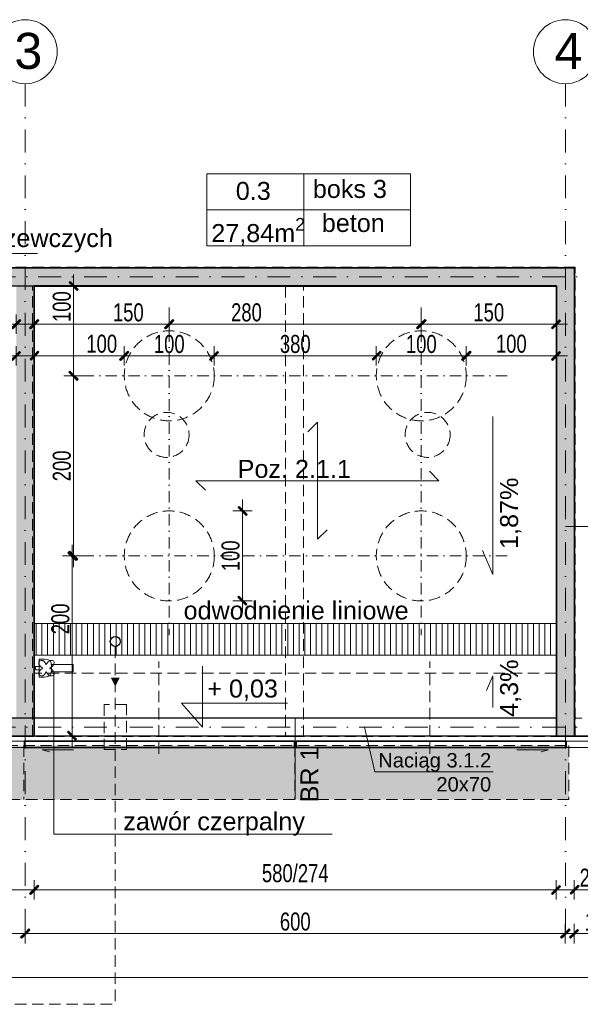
# Model space of a CAD drawing. Header units: millimetres. Extents: x 14041 to 23361, y -6349 to 12956.
# Tile 105 of 106: x 21332 to 21955, y 11111 to 12204. Entities that reach past the tile are written whole.
import ezdxf
from ezdxf.enums import TextEntityAlignment as Align

# ---------------------------------------------------------------- set-up
doc = ezdxf.new("R2010")
doc.units = ezdxf.units.MM
for name, pattern in [('DASHDOTX2', [50.8, 25.4, -12.7, 0, -12.7]), ('DASHED', [19.05, 12.7, -6.35]), ('KRESKOWA', [19.05, 12.7, -6.35])]:
    doc.linetypes.add(name, pattern=pattern)
for name, color, linetype, lineweight in [('__A-BUDYNEK', 7, 'Continuous', 35), ('A- osie', 2, 'DASHDOTX2', 5), ('A- teren', 7, 'Continuous', 35), ('A-odnośnik', 2, 'Continuous', 9), ('A-odwodnienie liniowe', 5, 'Continuous', 15), ('A-opisy', 7, 'Continuous', 18), ('A-powierzchnie', 2, 'Continuous', 30), ('A-przerywana', 4, 'KRESKOWA', 5), ('A-rzędne projektowane', 7, 'Continuous', 20), ('A-stolarka', 5, 'Continuous', 15), ('A-stolarka opis', 7, 'Continuous', 9), ('A-wyburzenia', 92, 'DASHED', 5), ('A-WYMIARY', 7, 'Continuous', 9), ('A-wypełnienie', 252, 'Continuous', 9), ('A-ściany projektowane', 5, 'Continuous', 35), ('IS_Odbiornik2', 150, 'Continuous', 5), ('S-kan-sanit', 34, 'Continuous', 70), ('S-kan-sanit-rura ochronna', 7, 'Continuous', 30)]:
    doc.layers.add(name, color=color, linetype=linetype, lineweight=lineweight)
doc.layers.add('A-RZUTNIA', color=252, linetype='Continuous', lineweight=5, plot=False)
doc.styles.add('OP.3', font='arial.ttf', dxfattribs={"height": 16})
doc.styles.get("Standard").update_dxf_attribs({"font": 'arial.ttf'})
doc.styles.add('WYMIARY', font='swisscl.ttf')
doc.dimstyles.new('G100', dxfattribs={"dimtxt": 20, "dimasz": 1.55, "dimexe": 1.25, "dimexo": 0.625, "dimgap": 3, "dimtad": 1, "dimdec": 1, "dimrnd": 0.5, "dimzin": 9, "dimtxsty": 'WYMIARY', "dimblk": 'W', "dimcen": 3, "dimse1": 1, "dimse2": 1, "dimclrd": 256, "dimclrt": 7, "dimadec": 0, "dimazin": 0, "dimtm": 1e-09, "dimtfac": 1, "dimtdec": 1, "dimtmove": 0, "dimatfit": 0, "dimldrblk": 'W', "dimfxl": 0, "dimlwd": 9, "dimarcsym": 0})

# ---------------------------------------------------------------- blocks, each defined once
blk = doc.blocks.new('W')
at = {"layer": 'A-WYMIARY'}
h = blk.add_hatch(color=256, dxfattribs=at)
h.paths.add_polyline_path([(0, 0.76), (0, 0), (0.65, 0), (2.98, 2.33), (2.27, 3.04)])
h.paths.add_polyline_path([(-0.56, 0.21), (-0.76, 0), (0, 0), (0, 0.76)])
h.paths.add_polyline_path([(0, -0.65), (0.15, -0.5), (0.65, 0), (0, 0)])
h.paths.add_polyline_path([(0, 0), (-0.76, 0), (-3.39, -2.62), (-2.68, -3.33), (0, -0.65)])
blk.add_hatch(color=256, dxfattribs=at).paths.add_polyline_path([(-0.76, 0), (-3.39, -2.62), (-2.68, -3.33), (0, -0.65), (0, 0)])
for p, q in [((-8, 0), (8, 0)), ((-0.56, 0.21), (-3.39, -2.62)), ((-0.56, 0.21), (2.27, 3.04)), ((0, -7), (0, 7)), ((0.15, -0.5), (2.98, 2.33)), ((2.27, 3.04), (2.98, 2.33)), ((-3.39, -2.62), (-2.68, -3.33)), ((0.15, -0.5), (-2.68, -3.33))]:
    blk.add_line(p, q, dxfattribs=at)
blk = doc.blocks.new('*D1173')
at = {"layer": 'A-WYMIARY', "lineweight": 9}
blk.add_line((21779.6, 11866.3), (21926.5, 11866.3), dxfattribs=at)
at = {"layer": 'Defpoints', "color": 0}
for p in [(21928, 11866.3), (21778, 11819.8), (21928, 11826.2)]:
    blk.add_point(p, dxfattribs=at)
at = {"layer": 'A-WYMIARY', "linetype": 'ByBlock', "lineweight": 9, "xscale": 1.55, "yscale": 1.55, "zscale": 1.55, "rotation": 180}
blk.add_blockref('W', (21778, 11866.3), dxfattribs=at)
at = {"layer": 'A-WYMIARY', "linetype": 'ByBlock', "lineweight": 9, "xscale": 1.55, "yscale": 1.55, "zscale": 1.55}
blk.add_blockref('W', (21928, 11866.3), dxfattribs=at)
at = {"layer": 'A-WYMIARY', "color": 7, "lineweight": 30, "ltscale": 2, "insert": (21853, 11879.3), "char_height": 20, "attachment_point": 5, "style": 'WYMIARY'}
blk.add_mtext('150', dxfattribs=at)
blk = doc.blocks.new('*D1174')
at = {"layer": 'A-WYMIARY', "lineweight": 9}
blk.add_line((21496.5, 11866.3), (21349.6, 11866.3), dxfattribs=at)
at = {"layer": 'Defpoints', "color": 0}
for p in [(21348, 11866.3), (21498, 11819.8), (21348, 11804.5)]:
    blk.add_point(p, dxfattribs=at)
at = {"layer": 'A-WYMIARY', "linetype": 'ByBlock', "lineweight": 9, "xscale": 1.55, "yscale": 1.55, "zscale": 1.55, "rotation": 180}
blk.add_blockref('W', (21348, 11866.3), dxfattribs=at)
at = {"layer": 'A-WYMIARY', "linetype": 'ByBlock', "lineweight": 9, "xscale": 1.55, "yscale": 1.55, "zscale": 1.55}
blk.add_blockref('W', (21498, 11866.3), dxfattribs=at)
at = {"layer": 'A-WYMIARY', "color": 7, "lineweight": 30, "ltscale": 2, "insert": (21452.5, 11879.3), "char_height": 20, "attachment_point": 5, "style": 'WYMIARY'}
blk.add_mtext('150', dxfattribs=at)
blk = doc.blocks.new('*D1175')
at = {"layer": 'A-WYMIARY', "lineweight": 9}
blk.add_line((21391.7, 11907.4), (21391.7, 11810.5), dxfattribs=at)
at = {"layer": 'Defpoints', "color": 0}
for p in [(21395.7, 11909), (21391.7, 11809), (21503.6, 11809)]:
    blk.add_point(p, dxfattribs=at)
at = {"layer": 'A-WYMIARY', "linetype": 'ByBlock', "lineweight": 9, "xscale": 1.55, "yscale": 1.55, "zscale": 1.55}
for p, rotation in [((21391.7, 11909), 90), ((21391.7, 11809), 270)]:
    blk.add_blockref('W', p, dxfattribs=dict(at, rotation=rotation))
at = {"layer": 'A-WYMIARY', "color": 7, "lineweight": 30, "ltscale": 2, "insert": (21378.7, 11885.8), "char_height": 20, "attachment_point": 5, "rotation": 90, "style": 'WYMIARY'}
blk.add_mtext('100', dxfattribs=at)
blk = doc.blocks.new('*D1176')
at = {"layer": 'A-WYMIARY', "lineweight": 9}
blk.add_line((21391.7, 11807.4), (21391.7, 11610.5), dxfattribs=at)
at = {"layer": 'Defpoints', "color": 0}
for p in [(21498, 11809), (21391.7, 11609), (21498, 11609)]:
    blk.add_point(p, dxfattribs=at)
at = {"layer": 'A-WYMIARY', "linetype": 'ByBlock', "lineweight": 9, "xscale": 1.55, "yscale": 1.55, "zscale": 1.55}
for p, rotation in [((21391.7, 11809), 90), ((21391.7, 11609), 270)]:
    blk.add_blockref('W', p, dxfattribs=dict(at, rotation=rotation))
at = {"layer": 'A-WYMIARY', "color": 7, "lineweight": 30, "ltscale": 2, "insert": (21378.7, 11709), "char_height": 20, "attachment_point": 5, "rotation": 90, "style": 'WYMIARY'}
blk.add_mtext('200', dxfattribs=at)
blk = doc.blocks.new('*D1177')
at = {"layer": 'A-WYMIARY', "lineweight": 9}
blk.add_line((21390.1, 11607.4), (21390.1, 11410.6), dxfattribs=at)
at = {"layer": 'Defpoints', "color": 0}
for p in [(21498, 11609), (21390.1, 11409.1), (21411.1, 11409.1)]:
    blk.add_point(p, dxfattribs=at)
at = {"layer": 'A-WYMIARY', "linetype": 'ByBlock', "lineweight": 9, "xscale": 1.55, "yscale": 1.55, "zscale": 1.55}
for p, rotation in [((21390.1, 11609), 90), ((21390.1, 11409.1), 270)]:
    blk.add_blockref('W', p, dxfattribs=dict(at, rotation=rotation))
at = {"layer": 'A-WYMIARY', "color": 7, "lineweight": 30, "ltscale": 2, "insert": (21377.1, 11539.1), "char_height": 20, "attachment_point": 5, "rotation": 90, "style": 'WYMIARY'}
blk.add_mtext('200', dxfattribs=at)
blk = doc.blocks.new('*D1178')
at = {"layer": 'A-WYMIARY', "lineweight": 9}
blk.add_line((21776.5, 11866.3), (21499.6, 11866.3), dxfattribs=at)
at = {"layer": 'Defpoints', "color": 0}
for p in [(21498, 11866.3), (21498, 11819.8), (21778, 11809)]:
    blk.add_point(p, dxfattribs=at)
at = {"layer": 'A-WYMIARY', "linetype": 'ByBlock', "lineweight": 9, "xscale": 1.55, "yscale": 1.55, "zscale": 1.55, "rotation": 180}
blk.add_blockref('W', (21498, 11866.3), dxfattribs=at)
at = {"layer": 'A-WYMIARY', "linetype": 'ByBlock', "lineweight": 9, "xscale": 1.55, "yscale": 1.55, "zscale": 1.55}
blk.add_blockref('W', (21778, 11866.3), dxfattribs=at)
at = {"layer": 'A-WYMIARY', "color": 7, "lineweight": 30, "ltscale": 2, "insert": (21583.8, 11879.3), "char_height": 20, "attachment_point": 5, "style": 'WYMIARY'}
blk.add_mtext('280', dxfattribs=at)
blk = doc.blocks.new('*D1180')
at = {"layer": 'A-WYMIARY', "lineweight": 9}
blk.add_line((21326.5, 11866.3), (21179.6, 11866.3), dxfattribs=at)
at = {"layer": 'Defpoints', "color": 0}
for p in [(21178, 11866.3), (21328, 11818.7), (21178, 11792.4)]:
    blk.add_point(p, dxfattribs=at)
at = {"layer": 'A-WYMIARY', "linetype": 'ByBlock', "lineweight": 9, "xscale": 1.55, "yscale": 1.55, "zscale": 1.55, "rotation": 180}
blk.add_blockref('W', (21178, 11866.3), dxfattribs=at)
at = {"layer": 'A-WYMIARY', "linetype": 'ByBlock', "lineweight": 9, "xscale": 1.55, "yscale": 1.55, "zscale": 1.55}
blk.add_blockref('W', (21328, 11866.3), dxfattribs=at)
at = {"layer": 'A-WYMIARY', "color": 7, "ltscale": 2, "insert": (21253, 11879.3), "char_height": 20, "attachment_point": 5, "style": 'WYMIARY'}
blk.add_mtext('150', dxfattribs=at)
blk = doc.blocks.new('*D1207')
at = {"layer": 'A-WYMIARY', "lineweight": 9}
blk.add_line((21729.6, 11831.2), (21826.5, 11831.2), dxfattribs=at)
at = {"layer": 'Defpoints', "color": 0}
for p in [(21828, 11831.2), (21728, 11809), (21828, 11809)]:
    blk.add_point(p, dxfattribs=at)
at = {"layer": 'A-WYMIARY', "linetype": 'ByBlock', "lineweight": 9, "xscale": 1.55, "yscale": 1.55, "zscale": 1.55, "rotation": 180}
blk.add_blockref('W', (21728, 11831.2), dxfattribs=at)
at = {"layer": 'A-WYMIARY', "linetype": 'ByBlock', "lineweight": 9, "xscale": 1.55, "yscale": 1.55, "zscale": 1.55}
blk.add_blockref('W', (21828, 11831.2), dxfattribs=at)
at = {"layer": 'A-WYMIARY', "color": 7, "ltscale": 2, "insert": (21778, 11844.2), "char_height": 20, "attachment_point": 5, "style": 'WYMIARY'}
blk.add_mtext('100', dxfattribs=at)
blk = doc.blocks.new('*D1208')
at = {"layer": 'A-WYMIARY', "lineweight": 9}
blk.add_line((21826.5, 11831.2), (21449.6, 11831.2), dxfattribs=at)
at = {"layer": 'Defpoints', "color": 0}
for p in [(21448, 11831.2), (21448, 11809), (21828, 11809)]:
    blk.add_point(p, dxfattribs=at)
at = {"layer": 'A-WYMIARY', "linetype": 'ByBlock', "lineweight": 9, "xscale": 1.55, "yscale": 1.55, "zscale": 1.55, "rotation": 180}
blk.add_blockref('W', (21448, 11831.2), dxfattribs=at)
at = {"layer": 'A-WYMIARY', "linetype": 'ByBlock', "lineweight": 9, "xscale": 1.55, "yscale": 1.55, "zscale": 1.55}
blk.add_blockref('W', (21828, 11831.2), dxfattribs=at)
at = {"layer": 'A-WYMIARY', "color": 7, "ltscale": 2, "insert": (21638, 11844.2), "char_height": 20, "attachment_point": 5, "style": 'WYMIARY'}
blk.add_mtext('380', dxfattribs=at)
blk = doc.blocks.new('*D1209')
at = {"layer": 'A-WYMIARY', "lineweight": 9}
blk.add_line((21449.6, 11831.2), (21546.5, 11831.2), dxfattribs=at)
at = {"layer": 'Defpoints', "color": 0}
for p in [(21548, 11831.2), (21448, 11809), (21548, 11809)]:
    blk.add_point(p, dxfattribs=at)
at = {"layer": 'A-WYMIARY', "linetype": 'ByBlock', "lineweight": 9, "xscale": 1.55, "yscale": 1.55, "zscale": 1.55, "rotation": 180}
blk.add_blockref('W', (21448, 11831.2), dxfattribs=at)
at = {"layer": 'A-WYMIARY', "linetype": 'ByBlock', "lineweight": 9, "xscale": 1.55, "yscale": 1.55, "zscale": 1.55}
blk.add_blockref('W', (21548, 11831.2), dxfattribs=at)
at = {"layer": 'A-WYMIARY', "color": 7, "ltscale": 2, "insert": (21498, 11844.2), "char_height": 20, "attachment_point": 5, "style": 'WYMIARY'}
blk.add_mtext('100', dxfattribs=at)
blk = doc.blocks.new('*D1246')
at = {"layer": 'A-WYMIARY', "lineweight": 9, "ltscale": 2}
blk.add_line((21926.5, 11238.3), (21349.6, 11238.3), dxfattribs=at)
at = {"layer": 'Defpoints', "color": 0}
for p in [(21348, 11409), (21928, 11409), (21348, 11238.3)]:
    blk.add_point(p, dxfattribs=at)
at = {"layer": 'A-WYMIARY', "linetype": 'ByBlock', "lineweight": 9, "xscale": 1.55, "yscale": 1.55, "zscale": 1.55, "rotation": 180}
blk.add_blockref('W', (21348, 11238.3), dxfattribs=at)
at = {"layer": 'A-WYMIARY', "linetype": 'ByBlock', "lineweight": 9, "xscale": 1.55, "yscale": 1.55, "zscale": 1.55}
blk.add_blockref('W', (21928, 11238.3), dxfattribs=at)
at = {"layer": 'A-WYMIARY', "color": 7, "ltscale": 2, "insert": (21638, 11256.6), "char_height": 20, "attachment_point": 5, "style": 'WYMIARY'}
blk.add_mtext('580/274', dxfattribs=at)
blk = doc.blocks.new('*D1247')
at = {"layer": 'A-WYMIARY', "lineweight": 9, "ltscale": 2}
blk.add_line((21346.5, 11238.3), (21149.6, 11238.3), dxfattribs=at)
at = {"layer": 'Defpoints', "color": 0}
for p in [(21148, 11409), (21348, 11409), (21148, 11238.3)]:
    blk.add_point(p, dxfattribs=at)
at = {"layer": 'A-WYMIARY', "linetype": 'ByBlock', "lineweight": 9, "xscale": 1.55, "yscale": 1.55, "zscale": 1.55, "rotation": 180}
blk.add_blockref('W', (21148, 11238.3), dxfattribs=at)
at = {"layer": 'A-WYMIARY', "linetype": 'ByBlock', "lineweight": 9, "xscale": 1.55, "yscale": 1.55, "zscale": 1.55}
blk.add_blockref('W', (21348, 11238.3), dxfattribs=at)
at = {"layer": 'A-WYMIARY', "color": 7, "ltscale": 2, "insert": (21248, 11251.3), "char_height": 20, "attachment_point": 5, "style": 'WYMIARY'}
blk.add_mtext('200', dxfattribs=at)
blk = doc.blocks.new('*D1252')
at = {"layer": 'A-WYMIARY', "lineweight": 9, "ltscale": 2}
blk.add_line((20739.6, 11189.6), (21336.5, 11189.6), dxfattribs=at)
at = {"layer": 'Defpoints', "color": 0}
for p in [(20738, 11409), (21338, 11409), (21338, 11189.6)]:
    blk.add_point(p, dxfattribs=at)
at = {"layer": 'A-WYMIARY', "linetype": 'ByBlock', "lineweight": 9, "xscale": 1.55, "yscale": 1.55, "zscale": 1.55, "rotation": 180}
blk.add_blockref('W', (20738, 11189.6), dxfattribs=at)
at = {"layer": 'A-WYMIARY', "linetype": 'ByBlock', "lineweight": 9, "xscale": 1.55, "yscale": 1.55, "zscale": 1.55}
blk.add_blockref('W', (21338, 11189.6), dxfattribs=at)
at = {"layer": 'A-WYMIARY', "color": 7, "ltscale": 2, "insert": (21038, 11202.9), "char_height": 20, "attachment_point": 5, "style": 'WYMIARY'}
blk.add_mtext('600', dxfattribs=at)
blk = doc.blocks.new('*D1253')
at = {"layer": 'A-WYMIARY', "lineweight": 9, "ltscale": 2}
blk.add_line((21339.6, 11189.6), (21936.5, 11189.6), dxfattribs=at)
at = {"layer": 'Defpoints', "color": 0}
for p in [(21338, 11409), (21938, 11409), (21938, 11189.6)]:
    blk.add_point(p, dxfattribs=at)
at = {"layer": 'A-WYMIARY', "linetype": 'ByBlock', "lineweight": 9, "xscale": 1.55, "yscale": 1.55, "zscale": 1.55, "rotation": 180}
blk.add_blockref('W', (21338, 11189.6), dxfattribs=at)
at = {"layer": 'A-WYMIARY', "linetype": 'ByBlock', "lineweight": 9, "xscale": 1.55, "yscale": 1.55, "zscale": 1.55}
blk.add_blockref('W', (21938, 11189.6), dxfattribs=at)
at = {"layer": 'A-WYMIARY', "color": 7, "ltscale": 2, "insert": (21638, 11202.9), "char_height": 20, "attachment_point": 5, "style": 'WYMIARY'}
blk.add_mtext('600', dxfattribs=at)
blk = doc.blocks.new('*D1254')
at = {"layer": 'A-WYMIARY', "lineweight": 9, "ltscale": 2}
for p, q in [((21939.6, 11189.6), (21946.5, 11189.6)), ((21948, 11189.6), (21985, 11189.6))]:
    blk.add_line(p, q, dxfattribs=at)
at = {"layer": 'Defpoints', "color": 0}
for p in [(21938, 11409), (21948, 11409), (21948, 11189.6)]:
    blk.add_point(p, dxfattribs=at)
at = {"layer": 'A-WYMIARY', "linetype": 'ByBlock', "lineweight": 9, "xscale": 1.55, "yscale": 1.55, "zscale": 1.55, "rotation": 180}
blk.add_blockref('W', (21938, 11189.6), dxfattribs=at)
at = {"layer": 'A-WYMIARY', "linetype": 'ByBlock', "lineweight": 9, "xscale": 1.55, "yscale": 1.55, "zscale": 1.55}
blk.add_blockref('W', (21948, 11189.6), dxfattribs=at)
at = {"layer": 'A-WYMIARY', "color": 7, "ltscale": 2, "insert": (21971, 11202.9), "char_height": 20, "attachment_point": 5, "style": 'WYMIARY'}
blk.add_mtext('10', dxfattribs=at)
blk = doc.blocks.new('*D1255')
at = {"layer": 'A-WYMIARY', "lineweight": 9}
blk.add_line((22271.5, 11140.9), (19629.6, 11140.9), dxfattribs=at)
at = {"layer": 'Defpoints', "color": 0}
for p in [(19628, 11409), (22273, 11409.5), (19628, 11140.9)]:
    blk.add_point(p, dxfattribs=at)
at = {"layer": 'A-WYMIARY', "linetype": 'ByBlock', "lineweight": 9, "xscale": 1.55, "yscale": 1.55, "zscale": 1.55, "rotation": 180}
blk.add_blockref('W', (19628, 11140.9), dxfattribs=at)
at = {"layer": 'A-WYMIARY', "linetype": 'ByBlock', "lineweight": 9, "xscale": 1.55, "yscale": 1.55, "zscale": 1.55}
blk.add_blockref('W', (22273, 11140.9), dxfattribs=at)
at = {"layer": 'A-WYMIARY', "color": 7, "ltscale": 2, "insert": (20950.5, 11153.9), "char_height": 20, "attachment_point": 5, "style": 'WYMIARY'}
blk.add_mtext('2645', dxfattribs=at)
blk = doc.blocks.new('*D1323')
at = {"layer": 'A-RZUTNIA', "lineweight": 9, "ltscale": 2}
blk.add_line((21949.6, 11238.3), (22221.5, 11238.3), dxfattribs=at)
at = {"layer": 'Defpoints', "color": 0}
for p in [(22223, 11427.6), (21948, 11409), (22223, 11238.3)]:
    blk.add_point(p, dxfattribs=at)
at = {"layer": 'A-RZUTNIA', "linetype": 'ByBlock', "lineweight": 9, "xscale": 1.55, "yscale": 1.55, "zscale": 1.55, "rotation": 180}
blk.add_blockref('W', (21948, 11238.3), dxfattribs=at)
at = {"layer": 'A-RZUTNIA', "linetype": 'ByBlock', "lineweight": 9, "xscale": 1.55, "yscale": 1.55, "zscale": 1.55}
blk.add_blockref('W', (22223, 11238.3), dxfattribs=at)
at = {"layer": 'A-RZUTNIA', "color": 7, "ltscale": 2, "insert": (22085.5, 11251.6), "char_height": 20, "attachment_point": 5, "style": 'WYMIARY'}
blk.add_mtext('275', dxfattribs=at)
blk = doc.blocks.new('*D1352')
at = {"layer": 'A-WYMIARY', "lineweight": 9, "ltscale": 2}
blk.add_line((21229.6, 11831.2), (21326.5, 11831.2), dxfattribs=at)
at = {"layer": 'Defpoints', "color": 0}
for p in [(21228, 11842.1), (21328, 11842.1), (21328, 11831.2)]:
    blk.add_point(p, dxfattribs=at)
at = {"layer": 'A-WYMIARY', "linetype": 'ByBlock', "lineweight": 9, "xscale": 1.55, "yscale": 1.55, "zscale": 1.55, "rotation": 180}
blk.add_blockref('W', (21228, 11831.2), dxfattribs=at)
at = {"layer": 'A-WYMIARY', "linetype": 'ByBlock', "lineweight": 9, "xscale": 1.55, "yscale": 1.55, "zscale": 1.55}
blk.add_blockref('W', (21328, 11831.2), dxfattribs=at)
at = {"layer": 'A-WYMIARY', "color": 7, "ltscale": 2, "insert": (21278, 11844.5), "char_height": 20, "attachment_point": 5, "style": 'WYMIARY'}
blk.add_mtext('100', dxfattribs=at)
blk = doc.blocks.new('*D1353')
at = {"layer": 'A-WYMIARY', "lineweight": 9, "ltscale": 2}
for p, q in [((21328, 11866.3), (21297.6, 11866.3)), ((21329.6, 11866.3), (21346.5, 11866.3))]:
    blk.add_line(p, q, dxfattribs=at)
at = {"layer": 'Defpoints', "color": 0}
for p in [(21348, 11944), (21328, 11877.1), (21348, 11866.3)]:
    blk.add_point(p, dxfattribs=at)
at = {"layer": 'A-WYMIARY', "linetype": 'ByBlock', "lineweight": 9, "xscale": 1.55, "yscale": 1.55, "zscale": 1.55, "rotation": 180}
blk.add_blockref('W', (21328, 11866.3), dxfattribs=at)
at = {"layer": 'A-WYMIARY', "linetype": 'ByBlock', "lineweight": 9, "xscale": 1.55, "yscale": 1.55, "zscale": 1.55}
blk.add_blockref('W', (21348, 11866.3), dxfattribs=at)
at = {"layer": 'A-WYMIARY', "color": 7, "ltscale": 2, "insert": (21311.8, 11879.5), "char_height": 20, "attachment_point": 5, "style": 'WYMIARY'}
blk.add_mtext('20', dxfattribs=at)
blk = doc.blocks.new('*D1354')
at = {"layer": 'A-WYMIARY', "lineweight": 9, "ltscale": 2}
blk.add_line((21349.6, 11831.2), (21446.5, 11831.2), dxfattribs=at)
at = {"layer": 'Defpoints', "color": 0}
for p in [(21348, 11909), (21448, 11842.1), (21448, 11831.2)]:
    blk.add_point(p, dxfattribs=at)
at = {"layer": 'A-WYMIARY', "linetype": 'ByBlock', "lineweight": 9, "xscale": 1.55, "yscale": 1.55, "zscale": 1.55, "rotation": 180}
blk.add_blockref('W', (21348, 11831.2), dxfattribs=at)
at = {"layer": 'A-WYMIARY', "linetype": 'ByBlock', "lineweight": 9, "xscale": 1.55, "yscale": 1.55, "zscale": 1.55}
blk.add_blockref('W', (21448, 11831.2), dxfattribs=at)
at = {"layer": 'A-WYMIARY', "color": 7, "ltscale": 2, "insert": (21423, 11844.5), "char_height": 20, "attachment_point": 5, "style": 'WYMIARY'}
blk.add_mtext('100', dxfattribs=at)
blk = doc.blocks.new('*D1355')
at = {"layer": 'A-WYMIARY', "lineweight": 9, "ltscale": 2}
blk.add_line((21829.6, 11831.2), (21926.5, 11831.2), dxfattribs=at)
at = {"layer": 'Defpoints', "color": 0}
for p in [(21828, 11842.1), (21928, 11842.1), (21928, 11831.2)]:
    blk.add_point(p, dxfattribs=at)
at = {"layer": 'A-WYMIARY', "linetype": 'ByBlock', "lineweight": 9, "xscale": 1.55, "yscale": 1.55, "zscale": 1.55, "rotation": 180}
blk.add_blockref('W', (21828, 11831.2), dxfattribs=at)
at = {"layer": 'A-WYMIARY', "linetype": 'ByBlock', "lineweight": 9, "xscale": 1.55, "yscale": 1.55, "zscale": 1.55}
blk.add_blockref('W', (21928, 11831.2), dxfattribs=at)
at = {"layer": 'A-WYMIARY', "color": 7, "ltscale": 2, "insert": (21878, 11844.5), "char_height": 20, "attachment_point": 5, "style": 'WYMIARY'}
blk.add_mtext('100', dxfattribs=at)
blk = doc.blocks.new('*D1422')
at = {"layer": 'A-WYMIARY', "lineweight": 9}
blk.add_line((21579.4, 11657.6), (21579.4, 11560.7), dxfattribs=at)
at = {"layer": 'Defpoints', "color": 0}
for p in [(21498, 11659.1), (21498, 11559.1), (21579.4, 11559.1)]:
    blk.add_point(p, dxfattribs=at)
at = {"layer": 'A-WYMIARY', "linetype": 'ByBlock', "lineweight": 9, "xscale": 1.55, "yscale": 1.55, "zscale": 1.55}
for p, rotation in [((21579.4, 11659.1), 90), ((21579.4, 11559.1), 270)]:
    blk.add_blockref('W', p, dxfattribs=dict(at, rotation=rotation))
at = {"layer": 'A-WYMIARY', "color": 7, "ltscale": 2, "insert": (21566.2, 11609.1), "char_height": 20, "attachment_point": 5, "rotation": 90, "style": 'WYMIARY'}
blk.add_mtext('100', dxfattribs=at)
blk = doc.blocks.new('4_TypRysWodKan_ZaworCzerpalnyZeZlaczkaZ_088394a1-a405-4821-b31a-426c5eedcb47_Normal')
at = {"layer": 'IS_Odbiornik2', "lineweight": -2}
for points in [[(-0.005, 0.04), (-0.005, 0.05), (0.005, 0.05), (0.005, 0.04)], [(-0.01, -0.055), (0.01, -0.055), (0.01, 0.005), (-0.01, 0.005)]]:
    blk.add_lwpolyline(points, close=True, dxfattribs=at)
for points, knots in [([(-0.025, 0.025), (-0.025, 0.035), (-0.025, 0.04), (-0.025, 0.04), (0.01, 0.04), (-0.01, 0.04), (0.025, 0.04), (0.025, 0.04), (0.025, 0.035), (0.025, 0.025), (0.025, 0.01), (0.02, 0.005), (0.005, 0.005), (-0.025, 0.005), (0.025, 0.005), (-0.005, 0.005), (-0.015, 0.005), (-0.025, 0.01), (-0.025, 0.025)], [0, 0, 0, 0, 1, 1, 1, 2, 2, 2, 3, 3, 3, 4, 4, 4, 5, 5, 5, 6, 6, 6, 6]), ([(0, 0.03), (0.015, 0.055), (0.035, 0.03), (0.01, 0.02), (0.035, 0.005), (0.015, -0.015), (0, 0.01), (-0.015, -0.015), (-0.035, 0.005), (-0.01, 0.02), (-0.035, 0.03), (-0.015, 0.055), (0, 0.03)], [0, 0, 0, 0, 1, 1, 1, 2, 2, 2, 3, 3, 3, 4, 4, 4, 4])]:
    blk.add_open_spline(points, degree=3, knots=knots, dxfattribs=at)
blk = doc.blocks.new('*D1742')
at = {"layer": 'A-WYMIARY', "lineweight": 9, "ltscale": 2}
for p, q in [((21926.5, 11238.3), (21924.9, 11238.3)), ((21928, 11238.3), (21948, 11238.3)), ((21949.6, 11238.3), (21979.5, 11238.3))]:
    blk.add_line(p, q, dxfattribs=at)
at = {"layer": 'Defpoints', "color": 0}
for p in [(21928, 11249.2), (21948, 11249.2), (21948, 11238.3)]:
    blk.add_point(p, dxfattribs=at)
at = {"layer": 'A-WYMIARY', "linetype": 'ByBlock', "lineweight": 9, "xscale": 1.55, "yscale": 1.55, "zscale": 1.55}
blk.add_blockref('W', (21928, 11238.3), dxfattribs=at)
at = {"layer": 'A-WYMIARY', "linetype": 'ByBlock', "lineweight": 9, "xscale": 1.55, "yscale": 1.55, "zscale": 1.55, "rotation": 180}
blk.add_blockref('W', (21948, 11238.3), dxfattribs=at)
at = {"layer": 'A-WYMIARY', "color": 7, "lineweight": 15, "ltscale": 2, "insert": (21965.3, 11251.6), "char_height": 20, "attachment_point": 5, "style": 'WYMIARY'}
blk.add_mtext('20', dxfattribs=at)

msp = doc.modelspace()

# ---------------------------------------------------------------- hatches: boundary and pattern name
at = {"layer": 'A-odwodnienie liniowe', "transparency": 33554687}
h = msp.add_hatch(dxfattribs=at)
h.set_pattern_fill('ANSI31', color=256, scale=2, angle=45)
h.set_pattern_definition([(90, (795.245, 20.5), (-6.35, 4e-16), [])])
h.paths.add_polyline_path([(21626.04, 11533.98), (21348.04, 11533.98), (21348.04, 11498.98), (21626.04, 11498.98)])
h.paths.add_polyline_path([(21646.04, 11533.98), (21626.04, 11533.98), (21626.04, 11498.98), (21646.04, 11498.98)])
h.paths.add_polyline_path([(21646.04, 11498.98), (21928.04, 11498.98), (21928.04, 11533.98), (21646.04, 11533.98)])
h.paths.add_polyline_path([(21862.19, 11533.98), (21891.34, 11533.98), (21928.04, 11533.98)], flags=16)
at = {"layer": 'A-wyburzenia', "lineweight": 5}
h = msp.add_hatch(dxfattribs=at)
h.set_pattern_fill('DASH', color=256, scale=2, angle=90)
h.set_pattern_definition([(90, (5999.448, 0), (-6.35, 6.35), [6.35, -6.35])])
h.paths.add_polyline_path([(19831.04, 11338.48), (21942.04, 11338.48), (21942.04, 11398.48), (19831.04, 11398.48)])
at = {"layer": 'A-wypełnienie', "ltscale": 2, "transparency": 33554687}
h = msp.add_hatch(dxfattribs=at)
h.set_pattern_fill('ANSI33', color=253, scale=2)
h.paths.add_polyline_path([(19828.04, 11408.98), (19988.04, 11408.98), (19988.04, 11428.98), (19848.04, 11428.98), (19848.04, 11908.98), (20288.04, 11909.23), (20728.04, 11908.98), (20728.04, 11428.98), (20588.04, 11428.98), (20588.04, 11408.98), (20908.04, 11408.98), (20908.04, 11428.98), (20748.04, 11428.98), (20748.04, 11908.98), (21328.04, 11908.98), (21328.04, 11428.98), (21148.04, 11428.98), (21148.04, 11408.98), (21348.04, 11408.98), (21348.04, 11908.98), (21928.04, 11908.98), (21928.04, 11408.98), (21948.04, 11408.98), (21948.04, 11928.98), (19828.04, 11928.98)])

# ---------------------------------------------------------------- linework, layer by layer
at = {"layer": '__A-BUDYNEK', "ltscale": 0.25}
msp.add_line((21948.04, 11408.98), (22287.89, 11408.98), dxfattribs=at)
at = {"layer": 'A- osie'}
for p, q in [((21338.04, 12133.35), (21338.04, 11189.64)), ((21938.04, 12133.35), (21938.04, 11189.64)), ((19571.02, 11918.98), (22290.63, 11918.98)), ((19571.02, 11418.98), (22290.63, 11418.98))]:
    msp.add_line(p, q, dxfattribs=at)
at = {"layer": 'A- osie', "ltscale": 0.5}
for p, q in [((21498.04, 11884.93), (21498.04, 11520.94)), ((21778.04, 11884.93), (21778.04, 11520.94)), ((21873.35, 11808.98), (21402.51, 11808.98)), ((21873.35, 11608.98), (21402.51, 11608.98))]:
    msp.add_line(p, q, dxfattribs=at)
at = {"layer": 'A- osie', "linetype": 'Continuous'}
for centre in [(21338.04, 12168.86), (21938.04, 12168.86)]:
    msp.add_circle(centre, 35.52, dxfattribs=at)
at = {"layer": 'A- teren'}
for points in [[(21337.17, 11403.28), (21637.17, 11403.28), (21637.17, 11396.28), (21337.17, 11396.28)], [(21638.85, 11403.28), (21938.85, 11403.28), (21938.85, 11396.28), (21638.85, 11396.28)]]:
    msp.add_lwpolyline(points, close=True, dxfattribs=at)
at = {"layer": 'A-odnośnik', "linetype": 'Continuous', "lineweight": 20, "ltscale": 35}
msp.add_line((21104.46, 11944.93), (21351.52, 11944.93), dxfattribs=at)
at = {"layer": 'A-odnośnik'}
for p, q in [((21857.37, 11763.77), (21857.37, 11588.43)), ((21857.37, 11588.43), (21845.98, 11615.14)), ((21857.37, 11475.7), (21850.44, 11459.45)), ((21857.37, 11440.64), (21857.37, 11475.7)), ((21391.78, 11393.76), (21356.71, 11393.76)), ((21356.71, 11393.76), (21364.84, 11391.41)), ((21884.29, 11393.76), (21919.36, 11393.76)), ((21919.36, 11393.76), (21911.23, 11391.41))]:
    msp.add_line(p, q, dxfattribs=at)
at = {"layer": 'A-odnośnik', "ltscale": 2}
msp.add_line((21938.04, 11641.65), (22081.49, 11641.65), dxfattribs=at)
at = {"layer": 'A-odnośnik', "lineweight": 15, "ltscale": 2}
for p, q in [((21369.94, 11478.98), (21369.94, 11300.17)), ((21714.8, 11418.98), (21726.43, 11369.35)), ((21726.43, 11369.35), (21857.99, 11369.35)), ((21369.94, 11300.17), (21678.92, 11300.17))]:
    msp.add_line(p, q, dxfattribs=at)
at = {"layer": 'A-odnośnik'}
for points in [[(21673.27, 11638.11), (21662.67, 11627.5), (21662.67, 11757.5), (21652.06, 11746.89)], [(21787.06, 11703.11), (21797.66, 11692.5), (21527.67, 11692.5), (21538.28, 11681.89)]]:
    msp.add_lwpolyline(points, dxfattribs=at)
at = {"layer": 'A-odwodnienie liniowe'}
for p, q in [((21348.04, 11533.98), (21928.04, 11533.98)), ((21928.04, 11498.98), (21348.04, 11498.98))]:
    msp.add_line(p, q, dxfattribs=at)
at = {"layer": 'A-opisy'}
msp.add_lwpolyline([(21539.8, 12033.37), (21766.05, 12033.37), (21766.05, 11953.37), (21539.8, 11953.37), (21539.8, 12033.37), (21539.8, 11993.37), (21766.05, 11993.37), (21647.56, 11993.37), (21647.56, 12033.37), (21647.56, 11953.37)], dxfattribs=at)
at = {"layer": 'A-powierzchnie', "ltscale": 2}
for points in [[(19828.04, 11928.98), (21948.04, 11928.98), (21948.04, 11408.98), (19828.04, 11408.98)], [(19848.04, 11908.98), (21928.04, 11908.98), (21928.04, 11428.98), (19848.04, 11428.98)]]:
    msp.add_lwpolyline(points, close=True, dxfattribs=at)
at = {"layer": 'A-powierzchnie'}
msp.add_lwpolyline([(21348.04, 11908.48), (21928.04, 11908.48), (21928.04, 11428.98), (21348.04, 11428.98)], close=True, dxfattribs=at)
at = {"layer": 'A-przerywana'}
for centre in [(21498.04, 11808.98), (21778.04, 11808.98), (21498.04, 11608.98), (21778.04, 11608.98)]:
    msp.add_circle(centre, 50, dxfattribs=at)
at = {"layer": 'A-rzędne projektowane'}
msp.add_lwpolyline([(21534.92, 11486.59), (21534.92, 11418.98), (21511.59, 11445.52), (21629.41, 11445.52)], dxfattribs=at)
at = {"layer": 'A-stolarka', "ltscale": 2}
msp.add_line((21638.04, 11428.98), (21638.04, 11338.48), dxfattribs=at)
at = {"layer": 'A-stolarka', "linetype": 'KRESKOWA', "ltscale": 2}
msp.add_lwpolyline([(22223.04, 11428.98), (21948.04, 11428.98), (21948.04, 11408.98), (22223.04, 11408.98)], close=True, dxfattribs=at)
at = {"layer": 'A-wyburzenia'}
for p, q in [((19831.04, 11398.48), (21942.04, 11398.48)), ((21336.54, 11398.48), (21336.54, 11338.48)), ((21637.54, 11398.48), (21637.54, 11338.48)), ((21942.04, 11398.48), (21942.04, 11338.48)), ((21942.04, 11338.48), (19831.04, 11338.48))]:
    msp.add_line(p, q, dxfattribs=at)
for points in [[(21928.04, 11408.48), (21949.04, 11408.48), (21949.04, 11929.48), (19824.04, 11929.48), (19824.04, 11408.48), (19845.04, 11408.48)], [(21346.04, 11408.48), (21346.04, 11908.48), (21627.04, 11908.48), (21627.04, 11408.48)], [(21647.04, 11408.48), (21647.04, 11908.48), (21928.04, 11908.48), (21928.04, 11408.98)], [(21486.54, 11389.42), (21486.54, 11491.59)], [(21787.54, 11389.42), (21787.54, 11491.59)], [(19845.04, 11408.83), (21928.04, 11408.48)], [(21326.04, 11408.48), (21346.04, 11408.48)], [(21627.04, 11408.48), (21647.04, 11408.48)]]:
    msp.add_lwpolyline(points, dxfattribs=at)
for centre in [(21495.04, 11743.42), (21785.04, 11743.42)]:
    msp.add_circle(centre, 25, dxfattribs=at)
at = {"layer": 'A-ściany projektowane'}
for p, q in [((19828.04, 11928.98), (21948.04, 11928.98)), ((21948.04, 11928.98), (21948.04, 11408.98)), ((21928.04, 11908.98), (21348.04, 11908.98)), ((21348.04, 11908.98), (21348.04, 11428.98)), ((21928.04, 11908.98), (21928.04, 11428.98)), ((21948.04, 11908.98), (21948.04, 11428.98)), ((21348.04, 11428.98), (21348.04, 11408.98)), ((21928.04, 11428.98), (21928.04, 11408.98)), ((21348.04, 11408.98), (21148.04, 11408.98)), ((21928.04, 11408.98), (21948.04, 11408.98))]:
    msp.add_line(p, q, dxfattribs=at)
at = {"layer": 'A-ściany projektowane', "linetype": 'KRESKOWA', "lineweight": 15}
msp.add_line((21928.04, 11478.98), (21348.04, 11478.98), dxfattribs=at)
at = {"layer": 'A-ściany projektowane', "lineweight": 15}
for p, q in [((21928.04, 11428.98), (21348.04, 11428.98)), ((21928.04, 11408.98), (21348.04, 11408.98))]:
    msp.add_line(p, q, dxfattribs=at)
for points in [[(21037.17, 11403.28), (21337.17, 11403.28), (21337.17, 11396.28), (21037.17, 11396.28)], [(21938.85, 11403.28), (22238.85, 11403.28), (22238.85, 11396.28), (21938.85, 11396.28)]]:
    msp.add_lwpolyline(points, close=True, dxfattribs=at)
at = {"layer": 'S-kan-sanit', "linetype": 'KRESKOWA', "lineweight": 15}
for p in [(21438.04, 11508.48), (20831.24, 11111.14)]:
    msp.add_line(p, (21438.04, 11111.14), dxfattribs=at)
at = {"layer": 'S-kan-sanit', "lineweight": 15}
msp.add_lwpolyline([(21438.04, 11473.99, 10, 0, 0), (21438.04, 11463.99, 0, 0, 0)], format="xyseb", dxfattribs=at)
at = {"layer": 'S-kan-sanit', "lineweight": 30, "ltscale": 2}
msp.add_circle((21438.04, 11513.98), 5.5, dxfattribs=at)
at = {"layer": 'S-kan-sanit-rura ochronna', "linetype": 'KRESKOWA', "lineweight": 15}
msp.add_lwpolyline([(21425.54, 11393.98), (21450.54, 11393.98), (21450.54, 11443.98), (21425.54, 11443.98)], close=True, dxfattribs=at)

# ---------------------------------------------------------------- block references
at = {"layer": 'IS_Odbiornik2', "xscale": 397.6696076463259, "yscale": 397.6696076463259, "zscale": 397.6696076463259, "rotation": 90}
msp.add_blockref('4_TypRysWodKan_ZaworCzerpalnyZeZlaczkaZ_088394a1-a405-4821-b31a-426c5eedcb47_Normal', (21369.26, 11484.38), dxfattribs=at)

# ---------------------------------------------------------------- texts
at = {"layer": 'A- osie', "linetype": 'Continuous', "char_height": 40, "attachment_point": 1}
for s, insert in [('3', (21325.93, 12189.78)), ('4', (21925.93, 12189.78))]:
    msp.add_mtext_dynamic_manual_height_columns(s, width=38.5904, gutter_width=12.5, heights=[0], dxfattribs=dict(at, insert=insert))
at = {"layer": 'A-opisy', "transparency": 33554687, "style": 'OP.3'}
msp.add_text('zasilanie kabli grzewczych', height=20, dxfattribs=at).set_placement((21107.7, 11971.96), align=Align.TOP_LEFT)
at = {"layer": 'A-opisy', "char_height": 20, "attachment_point": 1, "style": 'OP.3'}
for s, insert, width in [('boks 3', (21657.54, 12026.46), 147.3968), ('\\A1;0.3', (21571.94, 12024.28), 123.8468), ('\\A1;27,84m{\\H0.7x;\\S2^ ;}', (21544.73, 11984.25), 147.3968), ('beton ', (21667.5, 11988.68), 147.3968)]:
    msp.add_mtext(s, dxfattribs=dict(at, insert=insert, width=width))
at = {"layer": 'A-opisy', "insert": (21636.92, 11705.51), "char_height": 20, "attachment_point": 5, "style": 'OP.3'}
msp.add_mtext_dynamic_manual_height_columns('Poz. 2.1.1', width=278.2727, gutter_width=12.5, heights=[0], dxfattribs=at)
at = {"layer": 'A-opisy', "ltscale": 2, "char_height": 20, "width": 182.4612, "attachment_point": 1, "rotation": 90, "style": 'OP.3'}
for s, insert in [('{\\fArial|b0|i0|c238|p34; 1,87%}', (21865.53, 11608.98)), ('{\\fArial|b0|i0|c238|p34; 4,3%}', (21865.53, 11422.54))]:
    msp.add_mtext(s, dxfattribs=dict(at, insert=insert))
at = {"layer": 'A-rzędne projektowane', "char_height": 20, "attachment_point": 1, "style": 'OP.3'}
for s, width, insert in [('odwodnienie liniowe ', 254.2872, (21513.91, 11558.48)), ('+ 0,03', 115.2505, (21540.26, 11471.74)), ('zawór czerpalny ', 323.0204, (21446.9, 11324.37))]:
    msp.add_mtext_dynamic_manual_height_columns(s, width=width, gutter_width=12.5, heights=[0], dxfattribs=dict(at, insert=insert))
at = {"layer": 'A-rzędne projektowane', "insert": (21855.68, 11390.11), "char_height": 16, "attachment_point": 3, "style": 'OP.3'}
msp.add_mtext('Naciąg 3.1.2\\P20x70', dxfattribs=at)
at = {"layer": 'A-stolarka opis', "insert": (21663.8, 11335.36), "char_height": 20, "width": 147.3968, "attachment_point": 7, "rotation": 90, "style": 'OP.3'}
msp.add_mtext('BR 1', dxfattribs=at)

# ---------------------------------------------------------------- dimensions: what is measured, and where the dimension line sits
at = {"layer": 'A-RZUTNIA', "ltscale": 2}
dim = msp.add_linear_dim(base=(22223.04, 11238.34), p1=(21948.04, 11408.98), p2=(22223.04, 11427.56), dimstyle='G100', dxfattribs=at)
dim.commit()
dim.dimension.update_dxf_attribs({"geometry": '*D1323', "text_midpoint": (22085.54, 11251.58)})
at = {"layer": 'A-WYMIARY', "ltscale": 2}
for base, p1, p2, picture, middle in [((21348.04, 11866.27), (21328.04, 11877.12), (21348.04, 11944.02), '*D1353', (21311.78, 11866.27)), ((21448.04, 11831.22), (21348.04, 11908.98), (21448.04, 11842.07), '*D1354', (21422.99, 11831.22)), ((21948.04, 11189.64), (21938.04, 11408.98), (21948.04, 11408.98), '*D1254', (21970.98, 11189.64))]:
    dim = msp.add_linear_dim(base=base, p1=p1, p2=p2, dimstyle='G100', override={"dimtmove": 1}, dxfattribs=at)
    dim.commit()
    dim.dimension.update_dxf_attribs({"geometry": picture, "text_midpoint": middle, "dimtype": 160})
at = {"layer": 'A-WYMIARY', "lineweight": 30}
for base, p1, p2, angle, picture, middle in [((21391.66, 11808.98), (21395.73, 11908.98), (21503.63, 11808.98), 90, '*D1175', (21391.66, 11885.82)), ((21348.04, 11866.27), (21498.04, 11819.84), (21348.04, 11804.5), 180, '*D1174', (21452.51, 11866.27)), ((21498.04, 11866.27), (21778.04, 11808.98), (21498.04, 11819.84), 180, '*D1178', (21583.82, 11866.27)), ((21390.07, 11409.09), (21498.04, 11608.98), (21411.11, 11409.09), 90, '*D1177', (21390.07, 11539.13))]:
    dim = msp.add_linear_dim(base=base, p1=p1, p2=p2, angle=angle, dimstyle='G100', override={"dimtxsty": 'WYMIARY', "dimldrblk": 'W'}, dxfattribs=at)
    dim.commit()
    dim.dimension.update_dxf_attribs({"geometry": picture, "text_midpoint": middle, "dimtype": 160})
at = {"layer": 'A-WYMIARY'}
dim = msp.add_linear_dim(base=(21178.04, 11866.27), p1=(21328.04, 11818.71), p2=(21178.04, 11792.36), angle=180, dimstyle='G100', dxfattribs=at)
dim.commit()
dim.dimension.update_dxf_attribs({"geometry": '*D1180', "text_midpoint": (21253.04, 11879.27)})
at = {"layer": 'A-WYMIARY', "lineweight": 30}
for base, p1, p2, angle, picture, middle in [((21928.04, 11866.27), (21778.04, 11819.84), (21928.04, 11826.22), 180, '*D1173', (21853.04, 11879.27)), ((21391.66, 11608.98), (21498.04, 11808.98), (21498.04, 11608.98), 90, '*D1176', (21378.66, 11708.98))]:
    dim = msp.add_linear_dim(base=base, p1=p1, p2=p2, angle=angle, dimstyle='G100', override={"dimtxsty": 'WYMIARY', "dimldrblk": 'W'}, dxfattribs=at)
    dim.commit()
    dim.dimension.update_dxf_attribs({"geometry": picture, "text_midpoint": middle})
at = {"layer": 'A-WYMIARY', "ltscale": 2}
for base, p1, p2, picture, middle in [((21328.04, 11831.22), (21228.04, 11842.07), (21328.04, 11842.07), '*D1352', (21278.04, 11844.46)), ((21928.04, 11831.22), (21828.04, 11842.07), (21928.04, 11842.07), '*D1355', (21878.04, 11844.46))]:
    dim = msp.add_linear_dim(base=base, p1=p1, p2=p2, dimstyle='G100', dxfattribs=at)
    dim.commit()
    dim.dimension.update_dxf_attribs({"geometry": picture, "text_midpoint": middle})
at = {"layer": 'A-WYMIARY'}
for base, p1, p2, picture, middle in [((21448.04, 11831.22), (21828.04, 11808.98), (21448.04, 11808.98), '*D1208', (21638.04, 11844.22)), ((21548.04, 11831.22), (21448.04, 11808.98), (21548.04, 11808.98), '*D1209', (21498.04, 11844.22)), ((21828.04, 11831.22), (21728.04, 11808.98), (21828.04, 11808.98), '*D1207', (21778.04, 11844.22))]:
    dim = msp.add_linear_dim(base=base, p1=p1, p2=p2, angle=180, dimstyle='G100', override={"dimtmove": 1}, dxfattribs=at)
    dim.commit()
    dim.dimension.update_dxf_attribs({"geometry": picture, "text_midpoint": middle})
dim = msp.add_aligned_dim(p1=(21498.04, 11659.11), p2=(21498.04, 11559.11), distance=81.36, dimstyle='G100', override={"dimtxsty": 'WYMIARY', "dimtmove": 1, "dimldrblk": 'W'}, dxfattribs=at)
dim.commit()
dim.dimension.update_dxf_attribs({"geometry": '*D1422', "text_midpoint": (21566.16, 11609.11)})
dim = msp.add_linear_dim(base=(19628.04, 11140.93), p1=(22273.04, 11409.48), p2=(19628.04, 11408.98), dimstyle='G100', override={"dimtxsty": 'WYMIARY', "dimtmove": 1, "dimldrblk": 'W'}, dxfattribs=at)
dim.commit()
dim.dimension.update_dxf_attribs({"geometry": '*D1255', "text_midpoint": (20950.54, 11153.93)})
at = {"layer": 'A-WYMIARY', "ltscale": 2}
for base, p1, p2, picture, middle in [((21338.04, 11189.64), (20738.04, 11408.98), (21338.04, 11408.98), '*D1252', (21038.04, 11202.88)), ((21148.04, 11238.34), (21348.04, 11408.98), (21148.04, 11408.98), '*D1247', (21248.04, 11251.34)), ((21938.04, 11189.64), (21338.04, 11408.98), (21938.04, 11408.98), '*D1253', (21638.04, 11202.88))]:
    dim = msp.add_linear_dim(base=base, p1=p1, p2=p2, dimstyle='G100', override={"dimtmove": 1}, dxfattribs=at)
    dim.commit()
    dim.dimension.update_dxf_attribs({"geometry": picture, "text_midpoint": middle})
dim = msp.add_linear_dim(base=(21348.04, 11238.34), p1=(21928.04, 11408.98), p2=(21348.04, 11408.98), text='<>/274', dimstyle='G100', override={"dimtxsty": 'WYMIARY', "dimtmove": 1}, dxfattribs=at)
dim.commit()
dim.dimension.update_dxf_attribs({"geometry": '*D1246', "text_midpoint": (21638.04, 11256.58)})
at = {"layer": 'A-WYMIARY', "lineweight": 15, "ltscale": 2}
dim = msp.add_linear_dim(base=(21948.04, 11238.34), p1=(21928.04, 11249.19), p2=(21948.04, 11249.19), dimstyle='G100', dxfattribs=at)
dim.commit()
dim.dimension.update_dxf_attribs({"geometry": '*D1742', "text_midpoint": (21965.34, 11251.58)})

doc.saveas('drawing.dxf')
